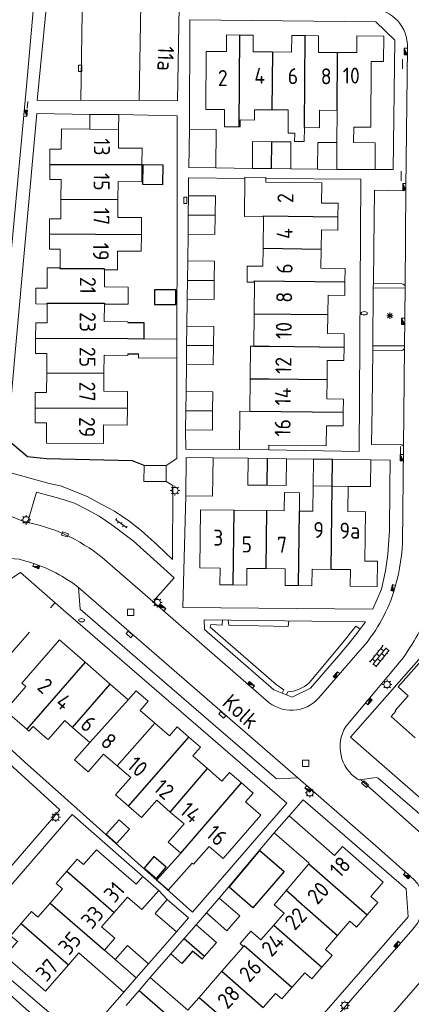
# Model space of a CAD drawing. Extents: x 168769 to 512904, y 516715 to 1559940.
# Tile 137 of 186: x 170164 to 170225, y 519419 to 519573. Entities that reach past the tile are written whole.
import ezdxf

# ---------------------------------------------------------------- set-up
doc = ezdxf.new("R2010")
doc.units = 0
doc.header["$MEASUREMENT"] = 0
doc.linetypes.add('LP', pattern=[14, 9, -5])
doc.layers.get('0').update_dxf_attribs({"linetype": 'CONTINUOUS'})
for name, color, linetype, lineweight in [('B01_HOOFDGEBOUW', 10, 'CONTINUOUS', 0), ('B02_bijgebouw', 12, 'CONTINUOUS', 0), ('B07_scheidingsmuur', 14, 'CONTINUOUS', 25), ('Q04_wegmarkering', 7, 'CONTINUOUS', 0), ('Q21_LANTAARNPAAL', 7, 'CONTINUOUS', 18), ('Q23_kolk', 7, 'CONTINUOUS', 18), ('Q26_BOOM', 7, 'CONTINUOUS', 18), ('Q28_rioolput', 7, 'CONTINUOUS', 18), ('Q92_BRANDKRAAN', 7, 'CONTINUOUS', 0), ('Q97_TROTTOIRKOLK', 7, 'CONTINUOUS', 0), ('S02_symb_open_verh', 7, 'CONTINUOUS', 13), ('T03_HEK', 34, 'CONTINUOUS', 0), ('T05_SCHUTTING', 7, 'CONTINUOUS', 25), ('T51_CULTUURSCHEIDING', 3, 'CONTINUOUS', 0), ('V00_kant_verharding', 252, 'CONTINUOUS', 0), ('V04_Kant_op_inrit', 254, 'CONTINUOUS', 13)]:
    doc.layers.add(name, color=color, linetype=linetype, lineweight=lineweight)
for name, color, linetype in [('B14_dakrand_bijgebouw', 30, 'CONTINUOUS'), ('T20_TALUD', 34, 'CONTINUOUS'), ('Z02_Huisnummer', 253, 'CONTINUOUS'), ('Z06_STRAATNAAM', 7, 'CONTINUOUS')]:
    doc.layers.add(name, color=color, linetype=linetype)
doc.styles.add('ISOCP', font='isocp.shx', dxfattribs={"height": 1.8})

# ---------------------------------------------------------------- blocks, each defined once
blk = doc.blocks.new('Q21')
at = {"color": 0}
for points in [[(-1.5, 0), (-1, 0)], [(-1.06, 1.06), (-0.71, 0.71)], [(0, 1.5), (0, 1)], [(1.06, 1.06), (0.71, 0.71)], [(1.5, 0), (1, 0)], [(-1.06, -1.06), (-0.71, -0.71)], [(0, -1.5), (0, -1)], [(1.06, -1.06), (0.71, -0.71)]]:
    blk.add_lwpolyline(points, dxfattribs=at)
blk.add_circle((0, 0), 1, dxfattribs=at)
blk = doc.blocks.new('Q28')
at = {"color": 0}
blk.add_lwpolyline([(1, 1), (1, -1), (-1, -1), (-1, 1)], close=True, dxfattribs=at)
blk = doc.blocks.new('Q97')
blk.add_hatch(color=256).paths.add_polyline_path([(-1, 1), (-1, 0), (1, 1)])
blk.add_line((1, 1), (-1, 0))
at = {"color": 0}
for points in [[(-1, 0), (-1, 1), (1, 1), (1, 0), (-1, 0)], [(0, 0.8), (0, 1)]]:
    blk.add_lwpolyline(points, dxfattribs=at)
blk = doc.blocks.new('Q23')
at = {"color": 0}
blk.add_lwpolyline([(0.99, -0.5), (-0.99, -0.5), (-0.99, 0.5), (0.99, 0.5), (0.99, -0.5)], dxfattribs=at)
blk = doc.blocks.new('Q92')
at = {"color": 0}
blk.add_ellipse((0, 0), major_axis=(-0.991, 0), ratio=0.499983, start_param=1.570796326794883, end_param=7.853981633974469, dxfattribs=at)
blk = doc.blocks.new('S024')
at = {"color": 0}
for p, q in [((0, 1.2), (6.7, 1.2)), ((0, 0), (6.7, 0)), ((0.2, 1.2), (0.2, 0)), ((1.25, 1.5), (1.25, 1.2)), ((1.25, 0), (1.25, -1.2)), ((2.3, 1.2), (2.3, 0)), ((3.35, 1.5), (3.35, 1.2)), ((3.35, 0), (3.35, -1.2)), ((4.4, 1.2), (4.4, 0)), ((5.45, 1.5), (5.45, 1.2)), ((5.45, 0), (5.45, -1.2)), ((6.5, 1.2), (6.5, 0)), ((0, -1.2), (6.7, -1.2)), ((0.2, -1.2), (0.2, -1.5)), ((2.3, -1.2), (2.3, -1.5)), ((4.4, -1.2), (4.4, -1.5)), ((6.5, -1.2), (6.5, -1.5))]:
    blk.add_line(p, q, dxfattribs=at)
blk = doc.blocks.new('S026')
for p, q in [((0, 0), (4.4, 0)), ((0.2, 0.5), (0.2, 0)), ((1.2, 0), (1.2, -0.5)), ((2.2, 0.5), (2.2, 0)), ((3.2, 0), (3.2, -0.5)), ((4.2, 0.5), (4.2, 0))]:
    blk.add_line(p, q)
blk = doc.blocks.new('Q26')
at = {"color": 0}
for p, q in [((-1, 0), (1, 0)), ((-0.7, 0.7), (0.7, -0.7)), ((0.7, 0.7), (-0.7, -0.7)), ((0, 1), (0, -1))]:
    blk.add_line(p, q, dxfattribs=at)

msp = doc.modelspace()

# ---------------------------------------------------------------- linework, layer by layer
at = {"layer": 'B01_HOOFDGEBOUW'}
for points in [[(170182.37, 519569.66), (170182.49, 519575.67), (170188.48, 519575.53), (170188.48, 519575.28)], [(170188.48, 519575.28), (170188.2, 519560.52), (170182.19, 519560.65)], [(170182.25, 519563.69), (170182.37, 519569.66)], [(170192.7, 519568.26), (170195.84, 519568.23), (170195.86, 519570.84), (170197.96, 519570.82)], [(170197.96, 519570.82), (170200.06, 519570.81), (170200.04, 519568.2), (170203.05, 519568.18)], [(170203.05, 519568.18), (170206.04, 519568.16), (170206.06, 519570.76), (170208.16, 519570.75)], [(170208.16, 519570.75), (170210.25, 519570.73), (170210.23, 519568.12), (170213.25, 519568.1)], [(170213.25, 519568.1), (170216.24, 519568.08), (170216.25, 519570.68), (170220.45, 519570.65), (170220.42, 519566.68), (170218.47, 519566.7)], [(170192.7, 519568.26), (170192.63, 519559.19)], [(170218.47, 519566.7), (170218.43, 519556.41), (170215.77, 519556.43), (170215.74, 519554.01), (170219.14, 519553.96), (170219.13, 519552.82), (170219.11, 519549.77), (170213.11, 519549.81), (170213.14, 519554.01), (170213.18, 519559.04)], [(170182.19, 519560.65), (170182.25, 519563.69)], [(170195.55, 519559.17), (170192.63, 519559.19)], [(170195.53, 519556.47), (170195.55, 519559.17)], [(170198.01, 519556.45), (170198.02, 519557.54), (170200.23, 519557.52), (170200.24, 519559.13)], [(170200.24, 519559.13), (170202.98, 519559.11)], [(170202.98, 519559.11), (170205.52, 519559.1)], [(170205.52, 519559.1), (170205.49, 519555.48), (170206.53, 519555.47), (170206.49, 519554.17)], [(170208.06, 519556.34), (170210.4, 519556.32), (170210.42, 519559.06)], [(170213.18, 519559.04), (170210.42, 519559.06)], [(170168.24, 519550.59), (170168.25, 519552.97), (170170.02, 519552.96), (170170.04, 519556.15)], [(170174.48, 519556.11), (170170.04, 519556.15)], [(170178.98, 519556.07), (170174.48, 519556.11)], [(170178.98, 519556.07), (170178.96, 519553.14), (170182.66, 519553.11)], [(170195.53, 519556.47), (170197.86, 519556.45)], [(170197.86, 519556.45), (170198.01, 519556.45)], [(170208.04, 519554.16), (170208.06, 519556.34)], [(170206.49, 519554.17), (170208.04, 519554.16)], [(170182.66, 519553.11), (170182.64, 519550.56)], [(170169.97, 519545.14), (170169.99, 519548.2), (170168.22, 519548.21), (170168.24, 519550.59)], [(170182.64, 519550.56), (170182.61, 519547.86), (170178.91, 519547.9), (170178.89, 519545.09)], [(170198.67, 519542.58), (170198.74, 519548.4)], [(170202.04, 519548.37), (170202.04, 519548.54), (170198.74, 519548.58), (170198.74, 519548.4)], [(170202.04, 519548.37), (170202.03, 519547.79), (170210.79, 519547.68)], [(170210.79, 519547.68), (170210.75, 519544.53), (170213.33, 519544.5), (170213.3, 519542.4)], [(170168.17, 519539.71), (170168.19, 519542.09), (170169.96, 519542.08), (170169.97, 519545.14)], [(170178.89, 519545.09), (170178.87, 519542.29), (170182.57, 519542.27), (170182.55, 519539.63)], [(170201.66, 519542.39), (170198.67, 519542.43), (170198.67, 519542.58)], [(170201.6, 519537.45), (170201.66, 519542.39)], [(170213.3, 519542.4), (170213.28, 519540.3), (170210.7, 519540.33), (170210.66, 519537.33)], [(170169.84, 519534.39), (170169.86, 519537.31), (170168.16, 519537.32), (170168.17, 519539.71)], [(170182.55, 519539.63), (170182.53, 519537), (170178.83, 519537.03), (170178.8, 519534.07), (170176.8, 519534.09)], [(170200.25, 519532.17), (170199.08, 519532.18), (170199.1, 519534.66), (170201.57, 519534.64), (170201.6, 519537.45)], [(170210.66, 519537.33), (170210.62, 519534.34), (170214.41, 519534.29), (170214.39, 519532.19)], [(170167.81, 519528.73), (170166.04, 519528.74), (170166.06, 519531.22), (170167.82, 519531.21), (170167.84, 519534.41), (170169.84, 519534.39)], [(170176.8, 519534.09), (170176.78, 519531.42), (170180.48, 519531.39), (170180.46, 519528.69), (170176.76, 519528.72)], [(170200.2, 519527.2), (170200.25, 519532.17)], [(170214.39, 519532.19), (170214.36, 519530.09), (170211.75, 519530.12), (170211.71, 519527.12)], [(170166.01, 519523.39), (170166.03, 519525.78), (170167.79, 519525.77), (170167.81, 519528.73)], [(170176.76, 519528.72), (170176.75, 519525.98), (170180.45, 519525.95), (170180.45, 519525.85)], [(170200.15, 519522.15), (170200.2, 519527.2)], [(170211.71, 519527.12), (170211.68, 519524.11), (170214.29, 519524.08), (170214.26, 519521.97)], [(170167.75, 519517.94), (170167.77, 519521), (170166, 519521.01), (170166.01, 519523.39)], [(170182.12, 519520.93), (170182.12, 519520.24), (170188.12, 519520.29), (170188.1, 519523.29)], [(170188.1, 519523.29), (170182.93, 519523.25)], [(170199.56, 519517.05), (170199.63, 519522.16)], [(170200.15, 519522.15), (170199.63, 519522.16)], [(170214.26, 519521.97), (170214.23, 519519.87), (170211.62, 519519.9), (170211.59, 519516.9)], [(170180.42, 519520.96), (170180.41, 519520.69), (170176.71, 519520.72), (170176.7, 519517.89)], [(170165.95, 519512.51), (170165.96, 519514.89), (170167.73, 519514.88), (170167.75, 519517.94)], [(170176.7, 519517.89), (170176.68, 519515.07), (170180.38, 519515.04), (170180.37, 519512.42)], [(170199.5, 519511.93), (170199.56, 519517.05)], [(170211.59, 519516.9), (170211.55, 519513.89), (170214.16, 519513.86), (170214.13, 519511.75)], [(170180.37, 519512.42), (170180.35, 519509.8), (170176.65, 519509.83), (170176.64, 519506.92), (170167.69, 519506.97), (170167.7, 519510.12), (170165.93, 519510.13), (170165.95, 519512.51)], [(170197.88, 519505.95), (170197.95, 519511.95), (170199.5, 519511.93)], [(170214.13, 519511.75), (170214.11, 519509.65), (170211.5, 519509.68), (170211.46, 519506.53)], [(170211.46, 519506.53), (170202.51, 519506.64), (170202.5, 519505.89)], [(170202.5, 519505.89), (170197.88, 519505.95)], [(170186.42, 519500.96), (170182.96, 519500.97), (170182.97, 519503.46), (170186.43, 519503.45)], [(170186.43, 519503.45), (170186.42, 519500.96)], [(170209.41, 519500.26), (170209.39, 519496.32)], [(170209.41, 519500.26), (170212.41, 519500.23), (170214.88, 519500.2)], [(170214.88, 519500.2), (170214.86, 519496.25)], [(170207.26, 519496.34), (170207.3, 519499.19), (170204.95, 519499.23), (170204.91, 519496.38)], [(170196.92, 519484.78), (170194.83, 519484.8), (170194.86, 519487.4), (170191.71, 519487.44), (170191.81, 519496.55), (170197.06, 519496.48)], [(170197.06, 519496.48), (170202.16, 519496.41)], [(170202.16, 519496.41), (170204.91, 519496.38)], [(170207.26, 519496.34), (170209.39, 519496.32)], [(170214.86, 519496.25), (170217.61, 519496.21), (170217.51, 519488.51), (170219.47, 519488.49), (170219.42, 519484.52), (170215.22, 519484.57), (170215.26, 519487.17), (170212.25, 519487.2)], [(170202.05, 519487.32), (170199.06, 519487.35), (170199.03, 519484.75), (170196.92, 519484.78)], [(170207.12, 519484.66), (170205.03, 519484.69), (170205.06, 519487.29), (170202.05, 519487.32)], [(170212.25, 519487.2), (170209.26, 519487.24), (170209.23, 519484.64), (170207.12, 519484.66)], [(170164.62, 519462.18), (170161.24, 519465.13), (170164.48, 519468.85), (170163.84, 519469.41), (170169.74, 519476.18), (170173.76, 519472.67)], [(170173.76, 519472.67), (170177.67, 519469.26)], [(170225.36, 519460.86), (170221.61, 519464.18), (170222.37, 519465.04), (170222.26, 519465.14), (170224.28, 519467.42), (170222.71, 519468.81), (170226.38, 519472.97), (170231.8, 519468.15)], [(170177.67, 519469.26), (170180.5, 519466.8)], [(170180.5, 519466.8), (170181.73, 519468.22), (170183.62, 519466.57), (170182.38, 519465.14), (170184.66, 519463.15)], [(170171.77, 519462.48), (170170.56, 519463.54), (170167.96, 519460.57), (170167.56, 519460.91)], [(170184.66, 519463.15), (170186.94, 519461.16), (170188.15, 519462.55), (170189.98, 519460.96)], [(170167.56, 519460.91), (170165.61, 519462.62), (170164.96, 519461.89), (170164.62, 519462.18)], [(170174.47, 519460.12), (170171.77, 519462.48)], [(170178.77, 519456.47), (170176.65, 519458.31), (170174.21, 519455.51), (170172.08, 519457.38), (170174.47, 519460.12)], [(170189.98, 519460.96), (170191.8, 519459.36), (170190.61, 519458), (170192.88, 519456.02)], [(170180.56, 519450.14), (170178.52, 519451.91), (170180.89, 519454.62), (170178.77, 519456.47)], [(170192.88, 519456.02), (170195.15, 519454.04), (170196.36, 519455.42), (170198.2, 519453.81)], [(170198.2, 519453.81), (170200.05, 519452.2), (170198.84, 519450.81), (170201.24, 519448.73), (170195.33, 519441.94), (170193.13, 519443.86), (170190.69, 519441.07), (170190.52, 519441.21)], [(170187.08, 519449.23), (170184.95, 519451.1), (170182.58, 519448.38), (170180.56, 519450.14)], [(170188.71, 519442.79), (170186.73, 519444.52), (170189.22, 519447.37), (170187.08, 519449.23)], [(170213.99, 519443.84), (170212.77, 519442.43), (170205.66, 519448.63), (170203.34, 519445.97), (170208.81, 519441.21)], [(170170.87, 519439.97), (170172.52, 519441.86), (170173.51, 519441.01), (170175.53, 519443.34), (170181.73, 519437.93)], [(170213.99, 519443.84), (170220.39, 519438.26), (170218.43, 519436.02), (170219.53, 519435.06), (170217.86, 519433.15)], [(170208.81, 519441.21), (170208.72, 519441.11), (170203.31, 519434.73)], [(170168.29, 519434.99), (170170.22, 519437.2), (170169.22, 519438.07), (170170.87, 519439.97)], [(170181.73, 519437.93), (170182.78, 519439.14), (170185.27, 519436.97), (170182.64, 519433.96), (170180.38, 519435.93)], [(170180.38, 519435.93), (170178.28, 519433.51)], [(170163.74, 519431.76), (170165.38, 519433.65), (170166.37, 519432.79), (170168.29, 519434.99)], [(170203.31, 519434.73), (170204.89, 519433.39)], [(170178.28, 519433.51), (170176.33, 519431.28)], [(170203.27, 519431.54), (170204.89, 519433.39)], [(170217.86, 519433.15), (170216.19, 519431.23), (170215.16, 519432.13), (170213.24, 519429.93)], [(170171.13, 519425.32), (170167.54, 519421.2), (170161.21, 519426.72), (170163.15, 519428.96), (170162.09, 519429.88), (170163.74, 519431.76)], [(170176.33, 519431.28), (170178.4, 519429.48), (170176.77, 519427.61)], [(170199.66, 519430.59), (170201.25, 519429.21), (170203.27, 519431.54)], [(170199.66, 519430.59), (170198.01, 519428.67), (170198.54, 519428.2)], [(170213.24, 519429.93), (170211.33, 519427.74), (170212.4, 519426.8), (170210.8, 519424.97)], [(170198.54, 519428.2), (170195.14, 519424.3)], [(170172.76, 519427.18), (170171.13, 519425.32)], [(170181.75, 519423.27), (170179.8, 519421.02), (170172.76, 519427.18)], [(170178.44, 519426.16), (170176.77, 519427.61)], [(170181.75, 519423.27), (170178.44, 519426.16)], [(170210.8, 519424.97), (170209.21, 519423.14), (170208.12, 519424.09), (170206.09, 519421.76)], [(170182.2, 519421.3), (170183.94, 519423.32), (170189.82, 519418.2)], [(170195.14, 519424.3), (170191.59, 519420.23)], [(170206.09, 519421.76), (170204.53, 519419.97), (170203.52, 519420.85), (170201.61, 519418.66)], [(170180.16, 519418.96), (170182.2, 519421.3)], [(170191.59, 519420.23), (170189.82, 519418.2)]]:
    msp.add_lwpolyline(points, dxfattribs=at)
at = {"layer": 'B02_bijgebouw'}
for points in [[(170178.98, 519556.07), (170179, 519558.37), (170174.5, 519558.41), (170174.48, 519556.11)], [(170194.18, 519550.04), (170189.99, 519550.09), (170190.06, 519556.09)], [(170190.06, 519556.09), (170194.26, 519556.04), (170194.18, 519550.04)], [(170199.91, 519549.96), (170199.94, 519554.16), (170202.94, 519554.14)], [(170202.94, 519554.14), (170205.94, 519554.12), (170205.91, 519549.91)], [(170210.11, 519549.83), (170210.14, 519554.03), (170213.14, 519554.01)], [(170202.91, 519549.94), (170199.91, 519549.96)], [(170205.91, 519549.91), (170202.91, 519549.94)], [(170213.11, 519549.81), (170210.11, 519549.83)], [(170189.89, 519542.69), (170189.93, 519545.69)], [(170189.93, 519545.69), (170194.13, 519545.64), (170194.09, 519542.64)], [(170189.85, 519539.69), (170189.89, 519542.69)], [(170194.09, 519542.64), (170194.05, 519539.64), (170189.85, 519539.69)], [(170189.76, 519532.49), (170189.8, 519535.49)], [(170189.8, 519535.49), (170194, 519535.44), (170193.96, 519532.44)], [(170189.73, 519529.49), (170189.76, 519532.49)], [(170193.96, 519532.44), (170193.92, 519529.44), (170189.73, 519529.49)], [(170189.63, 519522.28), (170189.67, 519525.28)], [(170189.67, 519525.28), (170193.87, 519525.23), (170193.83, 519522.23)], [(170189.6, 519519.28), (170189.63, 519522.28)], [(170193.83, 519522.23), (170193.8, 519519.23), (170189.6, 519519.28)], [(170189.5, 519512.06), (170189.54, 519515.06)], [(170189.54, 519515.06), (170193.74, 519515.01), (170193.7, 519512.01)], [(170189.46, 519509.06), (170189.5, 519512.06)], [(170193.7, 519512.01), (170193.66, 519509), (170189.46, 519509.06)], [(170189.51, 519498.72), (170189.58, 519504.72), (170193.78, 519504.67)], [(170193.78, 519504.67), (170193.7, 519498.67), (170189.51, 519498.72)], [(170202.21, 519500.36), (170199.22, 519500.39), (170199.26, 519504.59)], [(170199.26, 519504.59), (170202.26, 519504.56)], [(170205.26, 519504.53), (170205.22, 519500.33), (170202.21, 519500.36)], [(170202.26, 519504.56), (170205.26, 519504.53)], [(170209.41, 519500.26), (170209.46, 519504.46)], [(170209.46, 519504.46), (170212.46, 519504.43)], [(170212.46, 519504.43), (170218.46, 519504.36)], [(170218.46, 519504.36), (170218.41, 519500.16), (170214.88, 519500.2)], [(170188.02, 519430.47), (170184.71, 519433.35), (170186.6, 519435.53)], [(170186.6, 519435.53), (170189.91, 519432.65), (170188.02, 519430.47)], [(170194.74, 519435.75), (170197.94, 519432.97), (170195.93, 519430.66), (170192.73, 519433.45)], [(170192.73, 519433.45), (170194.74, 519435.75)], [(170189.25, 519429.43), (170191.11, 519431.58)], [(170191.11, 519431.58), (170194.29, 519428.81), (170192.43, 519426.66)], [(170187.17, 519427.04), (170189.25, 519429.43)], [(170180.36, 519428.36), (170178.44, 519426.16)], [(170180.36, 519428.36), (170183.67, 519425.47)], [(170188.88, 519425.55), (170187.17, 519427.04)], [(170192.43, 519426.66), (170192.04, 519426.21)], [(170183.67, 519425.47), (170181.75, 519423.27)]]:
    msp.add_lwpolyline(points, dxfattribs=at)
at = {"layer": 'B07_scheidingsmuur'}
for points in [[(170197.86, 519556.45), (170197.96, 519570.82)], [(170208.06, 519556.34), (170208.16, 519570.75)], [(170203.05, 519568.18), (170202.98, 519559.11)], [(170213.18, 519559.04), (170213.25, 519568.1)], [(170202.91, 519549.94), (170202.94, 519554.14)], [(170168.24, 519550.59), (170182.64, 519550.56)], [(170169.97, 519545.14), (170178.89, 519545.09)], [(170189.89, 519542.69), (170194.09, 519542.64)], [(170201.66, 519542.39), (170201.67, 519542.55)], [(170201.67, 519542.55), (170213.3, 519542.4)], [(170168.17, 519539.71), (170182.55, 519539.63)], [(170201.6, 519537.45), (170210.66, 519537.33)], [(170176.8, 519534.09), (170176.8, 519534.25), (170169.84, 519534.23), (170169.84, 519534.39)], [(170189.76, 519532.49), (170193.96, 519532.44)], [(170200.25, 519532.36), (170214.39, 519532.19)], [(170200.25, 519532.17), (170200.25, 519532.36)], [(170167.81, 519528.73), (170167.81, 519528.89), (170176.76, 519528.88), (170176.76, 519528.72)], [(170200.2, 519527.2), (170211.71, 519527.12)], [(170166.01, 519523.39), (170180.43, 519523.32)], [(170180.43, 519523.32), (170182.93, 519523.31)], [(170189.63, 519522.28), (170193.83, 519522.23)], [(170200.15, 519522.15), (170202.61, 519522.12)], [(170202.61, 519522.12), (170214.26, 519521.97)], [(170167.75, 519517.94), (170176.7, 519517.89)], [(170199.56, 519517.05), (170202.54, 519517.01)], [(170202.54, 519517.01), (170211.59, 519516.9)], [(170165.95, 519512.51), (170180.37, 519512.42)], [(170189.5, 519512.06), (170193.7, 519512.01)], [(170214.13, 519511.75), (170199.5, 519511.93)], [(170202.21, 519500.36), (170202.26, 519504.56)], [(170212.41, 519500.23), (170212.46, 519504.43)], [(170212.25, 519487.2), (170212.41, 519500.23)], [(170196.92, 519484.78), (170197.06, 519496.48)], [(170202.05, 519487.32), (170202.16, 519496.41)], [(170207.12, 519484.66), (170207.26, 519496.34)], [(170173.76, 519472.67), (170164.62, 519462.18)], [(170171.77, 519462.48), (170177.67, 519469.26)], [(170174.47, 519460.12), (170180.5, 519466.8)], [(170178.77, 519456.47), (170184.66, 519463.15)], [(170180.56, 519450.14), (170189.98, 519460.96)], [(170187.08, 519449.23), (170192.88, 519456.02)], [(170188.71, 519442.79), (170198.2, 519453.81)], [(170208.72, 519441.11), (170217.86, 519433.15)], [(170170.87, 519439.97), (170178.28, 519433.51)], [(170206.78, 519435.57), (170205.15, 519436.98)], [(170206.78, 519435.57), (170213.24, 519429.93)], [(170168.29, 519434.99), (170176.77, 519427.61)], [(170163.74, 519431.76), (170171.13, 519425.32)], [(170203.27, 519431.54), (170210.8, 519424.97)], [(170189.25, 519429.43), (170192.43, 519426.66)], [(170198.63, 519428.31), (170198.54, 519428.2)], [(170206.09, 519421.76), (170198.63, 519428.31)], [(170195.14, 519424.3), (170201.61, 519418.66)], [(170182.2, 519421.3), (170194.57, 519410.52)], [(170191.59, 519420.23), (170199.02, 519413.76)]]:
    msp.add_lwpolyline(points, dxfattribs=at)
at = {"layer": 'B14_dakrand_bijgebouw'}
for points in [[(170185.91, 519550.53), (170185.87, 519547.39), (170182.79, 519547.44), (170182.84, 519550.58), (170185.91, 519550.53)], [(170187.95, 519530.97), (170184.61, 519530.98), (170184.6, 519528.67), (170187.95, 519528.67), (170187.95, 519530.97)], [(170180.45, 519525.85), (170182.96, 519525.83), (170182.93, 519523.31)], [(170182.93, 519523.31), (170182.93, 519523.25)], [(170180.42, 519520.96), (170182.12, 519520.93)], [(170179.09, 519448.03), (170177.03, 519445.77), (170178.65, 519444.3), (170180.69, 519446.54), (170179.09, 519448.03)], [(170196.28, 519437.45), (170201.06, 519443.21), (170204.88, 519439.92), (170199.99, 519434.25), (170196.28, 519437.45)], [(170184.5, 519442.26), (170182.98, 519440.47), (170184.93, 519438.82), (170186.45, 519440.6), (170184.5, 519442.26)], [(170192.04, 519426.21), (170190.57, 519427.45), (170188.88, 519425.55)]]:
    msp.add_lwpolyline(points, dxfattribs=at)
at = {"layer": 'B14_dakrand_bijgebouw', "flags": 128}
msp.add_lwpolyline([(170190.52, 519441.21), (170186.76, 519437.02), (170184.91, 519438.55), (170188.71, 519442.79)], dxfattribs=at)
at = {"layer": 'Q04_wegmarkering'}
for points in [[(170173.06, 519560.61), (170173.38, 519581.37)], [(170223.92, 519546.88), (170223.79, 519531.45)], [(170223.69, 519521.91), (170223.55, 519506.42)], [(170184.71, 519481.89), (170176.41, 519489.07)], [(170172.74, 519484.36), (170207.03, 519454.6)], [(170216.84, 519454.33), (170236.57, 519436.73)], [(170197.86, 519390.09), (170231.41, 519428.67)]]:
    msp.add_lwpolyline(points, dxfattribs=at)
msp.add_lwpolyline([(170164.29, 519494.67, -0.122746), (170176.41, 519489.07)], format="xyb", dxfattribs=at)
at = {"layer": 'T03_HEK', "linetype": 'LP'}
msp.add_lwpolyline([(170159.15, 519470.61), (170169.04, 519481.99)], dxfattribs=at)
at = {"layer": 'T05_SCHUTTING'}
msp.add_lwpolyline([(170182.97, 519503.46), (170181.14, 519504.17), (170167.72, 519504.49)], dxfattribs=at)
at = {"layer": 'T20_TALUD'}
msp.add_lwpolyline([(170167.72, 519504.49), (170164.75, 519504.84), (170161.63, 519507.47)], dxfattribs=at)
at = {"layer": 'T51_CULTUURSCHEIDING'}
for points in [[(170195.23, 519479.29), (170195.18, 519478.45), (170193.4, 519478.56), (170193.32, 519478.14), (170203.63, 519469.17), (170204.82, 519468.35), (170204.57, 519467.83)], [(170205.6, 519479.16), (170205.49, 519478.29), (170196.21, 519478.46), (170196.15, 519479.28)], [(170208.77, 519469.45), (170214.08, 519475.77), (170216.09, 519478.31), (170216.77, 519477.86)], [(170205.25, 519467.57), (170205.45, 519468.04)]]:
    msp.add_lwpolyline(points, dxfattribs=at)
msp.add_lwpolyline([(170205.45, 519468.04, 0.175532), (170208.77, 519469.45)], format="xyb", dxfattribs=at)
at = {"layer": 'V00_kant_verharding'}
for points in [[(170162.26, 519537.39), (170164.57, 519562.84), (170166.4, 519583.48)], [(170193.92, 519581.27), (170168.29, 519581.39), (170166.26, 519560.59), (170182.19, 519560.65)], [(170190.12, 519573.21), (170190.06, 519556.09)], [(170219.11, 519549.77), (170221.93, 519549.78), (170222.19, 519570.03), (170219.24, 519572.91), (170190.12, 519573.21)], [(170223.92, 519546.88), (170224.16, 519568.87)], [(170166.2, 519558.53), (170162.81, 519521.16), (170161.63, 519507.47), (170161.21, 519502.57), (170168.13, 519500.66), (170169.89, 519500.26), (170170.57, 519500), (170171.75, 519499.54), (170173.95, 519498.65), (170176.39, 519497.38), (170178.33, 519496.3), (170180.58, 519494.79), (170182.5, 519493.28), (170185.06, 519490.99), (170187.41, 519488.74), (170187.46, 519500), (170187.46, 519500.33), (170186.42, 519500.96)], [(170166.2, 519558.53), (170174.5, 519558.41)], [(170179, 519558.37), (170188.14, 519558.21)], [(170186.43, 519503.45), (170188.08, 519504.55), (170188.14, 519558.21)], [(170194.18, 519550.04), (170199.91, 519549.96)], [(170205.91, 519549.91), (170210.11, 519549.83)], [(170198.74, 519548.4), (170189.94, 519548.46), (170189.93, 519545.69)], [(170216.6, 519505.67), (170216.89, 519548.26), (170202.04, 519548.37)], [(170218.84, 519531.97), (170218.9, 519537.5), (170218.99, 519546.53), (170223.49, 519546.46)], [(170189.85, 519539.69), (170189.8, 519535.49)], [(170218.84, 519531.97), (170218.83, 519531.27), (170218.74, 519522.2), (170218.74, 519521.5)], [(170223.79, 519531.19), (170218.83, 519531.27)], [(170223.35, 519531.9), (170218.84, 519531.97)], [(170223.69, 519521.91), (170223.79, 519531.45)], [(170189.73, 519529.49), (170189.67, 519525.28)], [(170218.74, 519522.2), (170223.69, 519522.17)], [(170218.74, 519521.5), (170223.26, 519521.47)], [(170189.6, 519519.28), (170189.54, 519515.06)], [(170189.46, 519509.06), (170189.49, 519506)], [(170197.88, 519505.95), (170189.49, 519506)], [(170216.6, 519505.67), (170202.5, 519505.89)], [(170199.26, 519504.59), (170193.78, 519504.67)], [(170209.46, 519504.46), (170205.26, 519504.53)], [(170218.76, 519480.96), (170220.09, 519484.13), (170220.73, 519486.96), (170221.09, 519489.56), (170221.35, 519493.3), (170221.41, 519500), (170221.45, 519504.32), (170218.46, 519504.36)], [(170166.17, 519499.29), (170169.79, 519498.29)], [(170189.51, 519498.72), (170189.03, 519481.23), (170218.76, 519480.96)], [(170181.28, 519491.66), (170177.95, 519494.2), (170175.97, 519495.53), (170174.13, 519496.55), (170172.1, 519497.55), (170169.79, 519498.29)], [(170184.68, 519482.5), (170187.66, 519485.87), (170181.28, 519491.66)], [(170157.68, 519463.08), (170159.75, 519484.17), (170163.62, 519486.73)], [(170163.62, 519486.73), (170170.32, 519480.88)], [(170172.74, 519484.36), (170172.97, 519480.98)], [(170202.11, 519466.71), (170184.69, 519481.87)], [(170170.32, 519480.88), (170205.32, 519450.6), (170190.55, 519433.58), (170172.48, 519449.8), (170164.28, 519457.07)], [(170172.97, 519480.98), (170186.16, 519469.57), (170203.71, 519454.44), (170207.03, 519454.6), (170219.24, 519443.92), (170225.18, 519438.69), (170225.75, 519438.02), (170226.26, 519437.1), (170226.5, 519435.94), (170226.67, 519434.86), (170226.56, 519433.94), (170226.27, 519433.08), (170225.78, 519431.91), (170225.02, 519430.88), (170215.63, 519420.13), (170193, 519394.01), (170192.7, 519393.94), (170192.49, 519393.99), (170189.1, 519396.92), (170172.99, 519378.57), (170181.27, 519371.42)], [(170217.02, 519478.22), (170217.59, 519479.02), (170192.39, 519479.33), (170192.45, 519477.82), (170203.29, 519468.34), (170206.15, 519467.21), (170208.98, 519468.62), (170213.73, 519474.1)], [(170230.21, 519475.43), (170228.97, 519476.52), (170215.27, 519460.93), (170238.92, 519440.3)], [(170164.28, 519457.07), (170157.68, 519463.08)], [(170157.57, 519460.7), (170169.82, 519449.6), (170155.08, 519432.58)], [(170205.66, 519448.63), (170207.84, 519451.15)], [(170223.96, 519437.21), (170207.84, 519451.15)], [(170171.74, 519448.82), (170154.8, 519429.26), (170169.97, 519416.3)], [(170182.78, 519439.14), (170171.74, 519448.82)], [(170194.74, 519435.75), (170203.34, 519445.97)], [(170186.6, 519435.53), (170185.27, 519436.97)], [(170185.35, 519404.02), (170186.1, 519401.92), (170190.33, 519398.29), (170192.67, 519396.59), (170224.26, 519432.82), (170223.96, 519437.21)], [(170191.11, 519431.58), (170192.73, 519433.45)], [(170188.02, 519430.47), (170183.67, 519425.47)], [(170154.52, 519427.32), (170166.44, 519416.67), (170150.51, 519398.17)], [(170183.94, 519423.32), (170187.17, 519427.04)], [(170175.17, 519415.71), (170179.8, 519421.02)]]:
    msp.add_lwpolyline(points, dxfattribs=at)
for points in [[(170236.39, 519440.03), (170219.57, 519454.54), (170219.28, 519454.62), (170216.72, 519454.25, -0.182826), (170216.38, 519454.36, -0.406472), (170214.53, 519462.62), (170222.57, 519472.22, 0.079513), (170227.23, 519480.16, 0.067431), (170229.32, 519490.14), (170229.37, 519493.64), (170230.17, 519569.13, -0.367518), (170235.28, 519574.76), (170386.32, 519573.32), (170395.25, 519573.16), (170406.04, 519573.03, -0.176447), (170412.59, 519570.16), (170427.56, 519555)], [(170224.16, 519568.87, 0.410208), (170218.64, 519574.95)], [(170223.49, 519546.46, 0.396469), (170223.92, 519546.88)], [(170223.79, 519531.45, 0.399112), (170223.35, 519531.9)], [(170223.26, 519521.47, 0.388121), (170223.69, 519521.91)], [(170202.11, 519466.71, 0.421692), (170210.3, 519467.08), (170216.74, 519474.52, 0.104639), (170221.99, 519483.59, 0.063409), (170223.4, 519491.33), (170223.55, 519506.42, 0.318363), (170223.13, 519506.72), (170218.57, 519506.76), (170218.63, 519512.63), (170218.74, 519521.5)], [(170166.17, 519499.29), (170164.86, 519494.87, -0.349797), (170164.29, 519494.67), (170161.98, 519495.56, -0.307473), (170157.25, 519502.3), (170157.93, 519509.93, -0.178078), (170158.24, 519510.54), (170159.89, 519512, 0.163392), (170160.19, 519512.61)], [(170172.74, 519484.36, 0.103443), (170164.11, 519488.6, 0.457962), (170155.55, 519483.28), (170154.44, 519470.82, 0.169907), (170154.67, 519470.17), (170156, 519468.51, -0.221832), (170156.19, 519467.83), (170154.36, 519447.17), (170152.47, 519445.49, 0.187124), (170152.14, 519444.81), (170151.96, 519442.75, 0.195897), (170152.19, 519442.08), (170153.49, 519440.64, -0.105212), (170153.7, 519439.98), (170152.62, 519427.73)], [(170184.69, 519481.87, -0.421729), (170184.68, 519482.5)], [(170213.73, 519474.1, 0.027752), (170217.02, 519478.22)]]:
    msp.add_lwpolyline(points, format="xyb", dxfattribs=at)
at = {"layer": 'V04_Kant_op_inrit'}
for points in [[(170223.39, 519567.03), (170223.38, 519565.54)], [(170164.68, 519559.33), (170164.8, 519560.45)], [(170223.2, 519549.5), (170223.19, 519548)], [(170223.08, 519506.43), (170223.07, 519504.94)]]:
    msp.add_lwpolyline(points, dxfattribs=at)

# ---------------------------------------------------------------- block references
at = {"layer": 'Q21_LANTAARNPAAL', "xscale": 0.5, "yscale": 0.5}
for p in [(170187.81, 519499.54), (170164.53, 519494.95), (170185.04, 519482.01), (170220.98, 519469.2), (170208.91, 519452.24), (170169.15, 519448.44), (170214.37, 519418.95)]:
    msp.add_blockref('Q21', p, dxfattribs=at)
at = {"layer": 'Q23_kolk'}
for p, xscale, yscale, rotation in [((170172.97, 519565.63), 0.4999999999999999, 0.4999999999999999, 89.48305962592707), ((170189.43, 519544.95), 0.4999999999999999, 0.4999999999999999, 89.25519682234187), ((170170.62, 519492.68), 0.5000000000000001, 0.5000000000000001, 163.0778642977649), ((170180.69, 519477.03), 0.5, 0.5, 319.0530759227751), ((170195.21, 519464.44), 0.5, 0.5, 139.0530759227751), ((170217.54, 519453.6), 0.5, 0.5, 318.7492377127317)]:
    msp.add_blockref('Q23', p, dxfattribs=dict(at, xscale=xscale, yscale=yscale, rotation=rotation))
at = {"layer": 'Q26_BOOM', "xscale": 0.5, "yscale": 0.5}
msp.add_blockref('Q26', (170221.42, 519526.9), dxfattribs=at)
at = {"layer": 'Q28_rioolput', "xscale": 0.5, "yscale": 0.5}
for p in [(170180.86, 519480.49), (170208.23, 519456.84)]:
    msp.add_blockref('Q28', p, dxfattribs=at)
at = {"layer": 'Q92_BRANDKRAAN', "xscale": 0.5, "yscale": 0.5}
for p in [(170217.41, 519527.29), (170173.21, 519479.25)]:
    msp.add_blockref('Q92', p, dxfattribs=at)
at = {"layer": 'Q97_TROTTOIRKOLK'}
for p, xscale, yscale, rotation in [((170224.15, 519568.25), 0.4999999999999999, 0.4999999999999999, 89.7350611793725), ((170164.19, 519558.62), 0.4999999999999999, 0.4999999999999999, 264.8250660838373), ((170223.93, 519547.09), 0.4999999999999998, 0.4999999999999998, 89.2676878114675), ((170223.74, 519526.01), 0.4999999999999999, 0.4999999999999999, 89.52613593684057), ((170223.53, 519504.67), 0.4999999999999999, 0.4999999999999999, 89.52613593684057), ((170166.2, 519487.96), 0.4999999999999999, 0.4999999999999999, 158.838740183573), ((170222.18, 519484.22), 0.5, 0.5, 73.67945661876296), ((170185.67, 519481.02), 0.5, 0.5, 319.389363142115), ((170213.26, 519470.49), 0.5, 0.5, 48.93156707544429), ((170199.54, 519468.95), 0.4999999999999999, 0.4999999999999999, 319.1463850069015), ((170217.94, 519466.7), 0.4999999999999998, 0.4999999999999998, 229.0530759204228), ((170208.82, 519453.03), 0.5, 0.5, 138.8424531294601), ((170224.26, 519439.5), 0.4999999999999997, 0.4999999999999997, 138.6276423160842), ((170222.76, 519428.29), 0.5, 0.5, 48.81002279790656)]:
    msp.add_blockref('Q97', p, dxfattribs=dict(at, xscale=xscale, yscale=yscale, rotation=rotation))
at = {"layer": 'S02_symb_open_verh'}
for name, p, xscale, yscale, rotation in [('S026', (170178.49, 519495.01), 0.5, 0.5, 323.1713569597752), ('S024', (170220.84, 519474.94), 0.5000000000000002, 0.5000000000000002, 231.218173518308)]:
    msp.add_blockref(name, p, dxfattribs=dict(at, xscale=xscale, yscale=yscale, rotation=rotation))

# ---------------------------------------------------------------- texts
at = {"layer": 'Z02_Huisnummer', "style": 'ISOCP'}
for s, rotation, p in [('11a', 267.7591, (170185.18, 519569.12)), ('13', 269.6505, (170175.13, 519554.68)), ('15', 269.6505, (170175.1, 519549.24)), ('2', 89.5187, (170206.33, 519544.53)), ('17', 269.6505, (170175.07, 519543.8)), ('4', 89.5187, (170206.21, 519538.91)), ('19', 269.6505, (170174.97, 519538.33)), ('6', 89.5187, (170206.2, 519533.46)), ('21', 269.6505, (170172.94, 519532.98)), ('8', 89.5187, (170206.14, 519528.93)), ('23', 269.6505, (170172.91, 519527.48)), ('10', 89.5187, (170206.07, 519523.26)), ('25', 269.6505, (170172.88, 519522.04)), ('12', 89.5187, (170206, 519517.78)), ('27', 269.6505, (170172.85, 519516.59)), ('14', 89.5129, (170205.94, 519512.85)), ('29', 269.6505, (170172.81, 519511.07)), ('16', 89.5187, (170205.88, 519507.97)), ('2', 318.9289, (170166.08, 519468.55)), ('4', 318.9332, (170168.94, 519466.06)), ('6', 318.937, (170172.82, 519462.62)), ('8', 318.9289, (170175.98, 519459.93)), ('10', 318.9289, (170180.14, 519456.27)), ('12', 318.9332, (170184.27, 519452.71)), ('14', 318.9289, (170188.36, 519449.14)), ('16', 318.9289, (170192.48, 519445.54)), ('18', 47.0383, (170213.58, 519438.76)), ('31', 48.9332, (170178.35, 519434.88)), ('20', 47.0341, (170210.07, 519434.59)), ('33', 48.9326, (170174.79, 519430.76)), ('22', 47.0302, (170206.55, 519430.56)), ('35', 48.9332, (170171.23, 519426.67)), ('24', 47.0341, (170202.91, 519426.41)), ('37', 48.9326, (170167.7, 519422.49)), ('26', 47.0341, (170199.43, 519422.43)), ('28', 47.0341, (170196.02, 519418.25))]:
    msp.add_text(s, height=2.5, rotation=rotation, dxfattribs=at).set_placement(p)
for s, p in [('2', (170194.51, 519562.85)), ('4', (170200.22, 519563.19)), ('6', (170205.45, 519563.15)), ('8', (170210.61, 519563.11)), ('10', (170214.06, 519563.23)), ('9', (170209.45, 519492.12)), ('9a', (170213.54, 519492.02)), ('3', (170193.78, 519490.91)), ('5', (170198.22, 519489.86)), ('7', (170203.76, 519489.8))]:
    msp.add_text(s, height=2.5, dxfattribs=at).set_placement(p)
at = {"layer": 'Z06_STRAATNAAM', "style": 'ISOCP'}
msp.add_text('Kolk', height=2.5, rotation=317.7153, dxfattribs=at).set_placement((170195.03, 519466.06))

doc.saveas('drawing.dxf')
